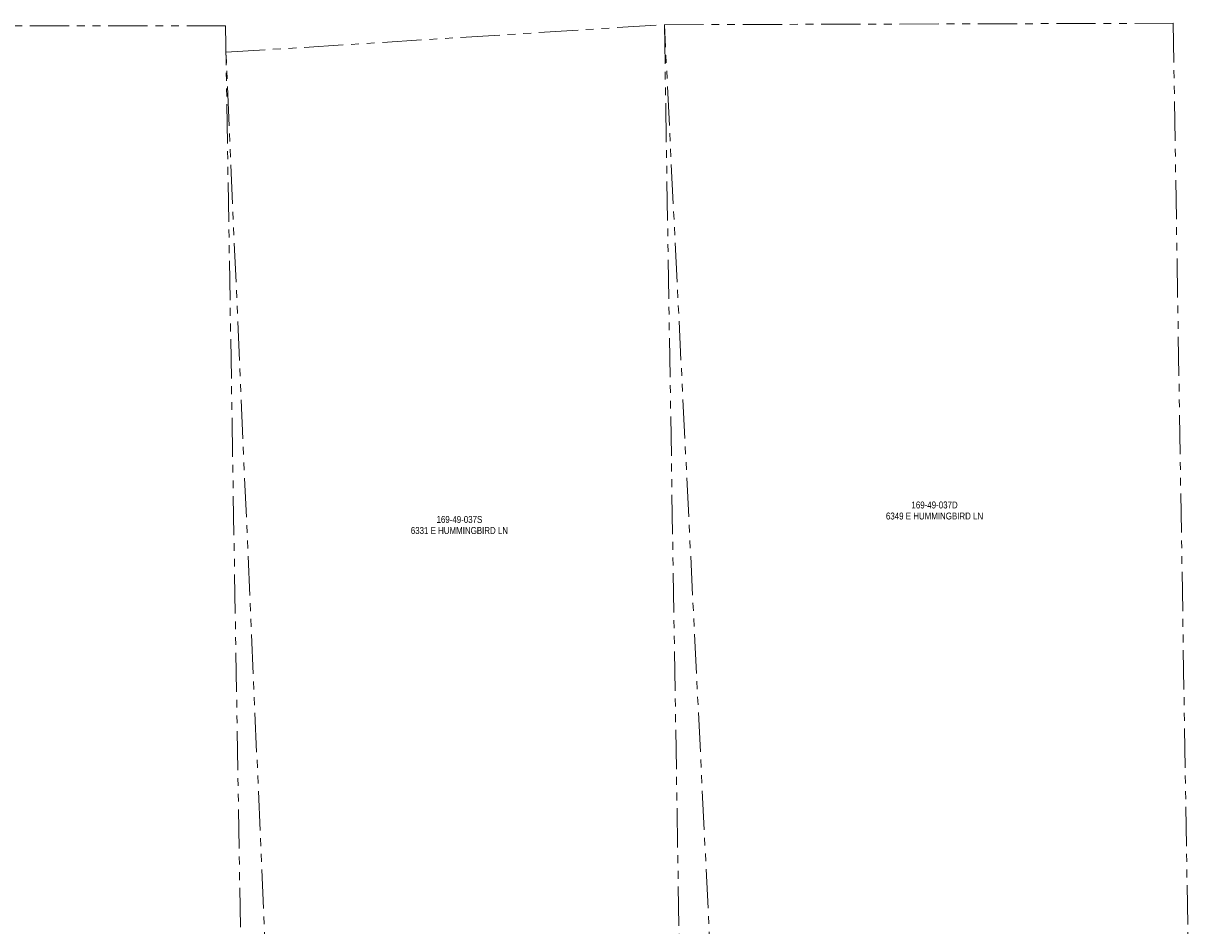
# Model space of a CAD drawing. Header units: inches. Extents: x -7927 to 9670, y -5337 to 8361.
# Tile 12 of 13: x -1520 to 3011, y 4851 to 8361. Entities that reach past the tile are written whole.
import ezdxf
from ezdxf.enums import TextEntityAlignment as Align

# ---------------------------------------------------------------- set-up
doc = ezdxf.new("R2010")
doc.units = ezdxf.units.IN
doc.header["$LTSCALE"] = 48
doc.header["$MEASUREMENT"] = 0
doc.linetypes.add('PHANTOM', pattern=[6.35, 3.175, -0.635, 0.635, -0.635, 0.635, -0.635])
doc.layers.add('C-PROP-ADJC', color=8, linetype='PHANTOM', lineweight=18)
doc.styles.add('JM', font='IBMPlexSansCondensed-Regular.ttf')

msp = doc.modelspace()

# ---------------------------------------------------------------- linework, layer by layer
at = {"layer": 'C-PROP-ADJC'}
for points in [[(-672.2, 4612.8), (-2952, 4613.4), (-3018.6, 8350.6), (-734.1, 8350.6)], [(-572.9, 4612.8), (-732.5, 8247.9), (972.3, 8355.2), (1032.5, 4614)], [(1157.1, 4614.4), (972.3, 8355.2), (2950.5, 8360.6), (3010.7, 4619.4)]]:
    msp.add_lwpolyline(points, close=True, dxfattribs=at)

# ---------------------------------------------------------------- texts
at = {"layer": 'C-PROP-ADJC', "style": 'JM'}
for s, p in [('169-49-037D', (2022.6, 6487.3)), ('169-49-037S', (175.3, 6431)), ('6349 E HUMMINGBIRD LN', (2022.6, 6444.3)), ('6331 E HUMMINGBIRD LN', (175.3, 6388))]:
    msp.add_text(s, height=26.88, dxfattribs=at).set_placement(p, align=Align.MIDDLE_CENTER)

doc.saveas('drawing.dxf')
